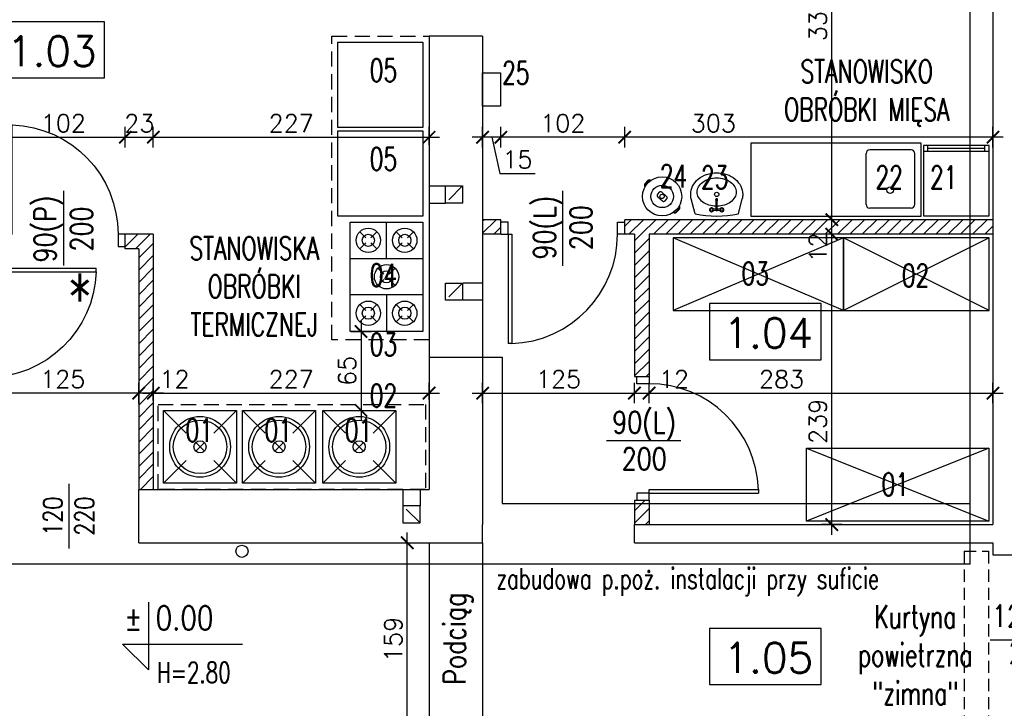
# Model space of a CAD drawing. Header units: millimetres. Extents: x 31969 to 285678, y -69766 to -1123.
# Tile 90 of 176: x 142740 to 143550, y -10337 to -9770. Entities that reach past the tile are written whole.
import ezdxf
from ezdxf.enums import TextEntityAlignment as Align
from ezdxf.lldxf.tags import DXFTag

# ---------------------------------------------------------------- set-up
doc = ezdxf.new("R2010")
doc.units = ezdxf.units.MM
doc.linetypes.add('HIDDEN', pattern=[0.375, 0.25, -0.125])
doc.linetypes.add('KRE_16_8', pattern=[24, 16, -8])
for name, color, linetype in [('a-biblioteka', 251, 'Continuous'), ('a-koty', 1, 'Continuous'), ('a-opis 1', 3, 'Continuous'), ('a-opis 3', 15, 'Continuous'), ('a-opis stolarki 1', 3, 'Continuous'), ('a-opis stolarki 2', 1, 'Continuous'), ('a-opis technologii 2', 12, 'Continuous'), ('a-przekrój 1', 3, 'Continuous'), ('a-przekrój 2', 251, 'Continuous'), ('a-przerywana', 250, 'HIDDEN'), ('a-stolarka drzwiowa', 3, 'Continuous'), ('a-stolarka okienna', 3, 'Continuous'), ('a-wentylacja', 3, 'Continuous'), ('a-wymiary', 11, 'Continuous'), ('a-wyposażenie', 84, 'Continuous'), ('a-ściany działowe projektowane', 5, 'Continuous'), ('a-ściany istniejące murowane', 6, 'Continuous')]:
    doc.layers.add(name, color=color, linetype=linetype)
doc.styles.add('MAREK', font='simplex.shx')
doc.styles.add('RS01507', font='romans.shx', dxfattribs={"width": 0.7, "height": 0.15})
doc.styles.add('WYMIAR', font='romans.shx', dxfattribs={"width": 0.8})
tags = doc.linetypes.add('DASHED', pattern=[0.75, 0.5, -0.25]).pattern_tags.tags
tags[6:7] = [DXFTag(74, 4), DXFTag(75, 0), DXFTag(340, '0'), DXFTag(46, 1.0), DXFTag(50, 0.0), DXFTag(44, 0.0), DXFTag(45, 0.0)]
tags[4:5] = [DXFTag(74, 4), DXFTag(75, 0), DXFTag(340, '0'), DXFTag(46, 1.0), DXFTag(50, 0.0), DXFTag(44, 0.0), DXFTag(45, 0.0)]
doc.dimstyles.new('MAREK', dxfattribs={"dimscale": 0.85, "dimtxt": 17, "dimasz": 12, "dimexe": 10, "dimexo": 0.625, "dimgap": 5, "dimtad": 1, "dimdec": 1, "dimdsep": 46, "dimtxsty": 'MAREK', "dimblk1": 'ARCHTICK', "dimblk2": 'ARCHTICK', "dimsah": 1, "dimcen": 2.5, "dimdle": 10, "dimadec": 0, "dimazin": 0, "dimtfac": 1, "dimtdec": 1, "dimtmove": 1, "dimatfit": 3, "dimldrblk": 'ARCHTICK', "dimfxl": 10, "dimfxlon": 1, "dimtolj": 1, "dimtzin": 0, "dimarcsym": 0})

# ---------------------------------------------------------------- blocks, each defined once
blk = doc.blocks.new('A$C42BE72CD')
at = {"layer": 'a-stolarka drzwiowa'}
for p, q in [((6, 99.95), (0, 99.95)), ((6, 89.95), (6, 99.95)), ((96, 89.95), (96, 99.95)), ((96, 99.95), (102, 99.95)), ((0, 89.95), (6, 89.95)), ((6, 89.95), (9, 89.95)), ((6, 89.95), (6, 0)), ((9, 89.95), (9, 0)), ((102, 89.95), (96, 89.95)), ((9, 0), (6, 0))]:
    blk.add_line(p, q, dxfattribs=at)
at = {"layer": 'a-stolarka drzwiowa', "linetype": 'DASHED', "lineweight": 25, "ltscale": 20}
blk.add_arc((6, 89.95), 90, 271.91021, 0, dxfattribs=at)
blk = doc.blocks.new('_ARCHTICK')
at = {"color": 0, "linetype": 'ByBlock', "const_width": 0.15}
blk.add_lwpolyline([(-0.5, -0.5), (0.5, 0.5)], dxfattribs=at)
blk = doc.blocks.new('*D11')
at = {"layer": 'a-biblioteka', "color": 0, "lineweight": -2, "ltscale": 100}
for p, q in [((143021.07, -10018.6), (143021.07, -10100.6)), ((143012.57, -10027.1), (143029.57, -10027.1)), ((143012.57, -10092.1), (143029.57, -10092.1))]:
    blk.add_line(p, q, dxfattribs=at)
at = {"layer": 'DEFPOINTS', "color": 0, "ltscale": 100}
for p in [(143012.03, -10027.1), (143012.03, -10092.1), (143021.07, -10092.1)]:
    blk.add_point(p, dxfattribs=at)
at = {"layer": 'a-biblioteka', "color": 0, "lineweight": -2, "ltscale": 100, "xscale": 10.2, "yscale": 10.2, "zscale": 10.2}
for p, rotation in [((143021.07, -10027.1), 90), ((143021.07, -10092.1), 270)]:
    blk.add_blockref('_ARCHTICK', p, dxfattribs=dict(at, rotation=rotation))
at = {"layer": 'a-biblioteka', "color": 0, "ltscale": 100, "insert": (143009.6, -10059.6), "char_height": 14.45, "attachment_point": 5, "rotation": 90, "style": 'MAREK', "bg_fill": 3, "box_fill_scale": 1.1, "bg_fill_color": 256, "bg_fill_true_color": 13158600, "bg_fill_transparency": 0}
blk.add_mtext('\\A1;65', dxfattribs=at)
blk = doc.blocks.new('*D83')
at = {"layer": 'a-wymiary', "color": 0, "lineweight": -2, "ltscale": 100}
for p, q in [((142838.07, -10086.36), (142838.07, -10069.36)), ((142850.07, -10083.84), (142850.07, -10069.36)), ((142858.57, -10077.86), (142829.57, -10077.86))]:
    blk.add_line(p, q, dxfattribs=at)
at = {"layer": 'DEFPOINTS', "color": 0, "ltscale": 100}
for p in [(142838.07, -10077.86), (142850.07, -10084.37), (142838.07, -10088.05)]:
    blk.add_point(p, dxfattribs=at)
at = {"layer": 'a-wymiary', "color": 0, "lineweight": -2, "ltscale": 100, "xscale": 10.2, "yscale": 10.2, "zscale": 10.2, "rotation": 180}
blk.add_blockref('_ARCHTICK', (142838.07, -10077.86), dxfattribs=at)
at = {"layer": 'a-wymiary', "color": 0, "lineweight": -2, "ltscale": 100, "xscale": 10.2, "yscale": 10.2, "zscale": 10.2}
blk.add_blockref('_ARCHTICK', (142850.07, -10077.86), dxfattribs=at)
at = {"layer": 'a-wymiary', "color": 0, "ltscale": 100, "insert": (142867.49, -10066.38), "char_height": 14.45, "attachment_point": 5, "style": 'MAREK'}
blk.add_mtext('\\A1;12', dxfattribs=at)
blk = doc.blocks.new('*D84')
at = {"layer": 'a-wymiary', "color": 0, "lineweight": -2, "ltscale": 100}
for p, q in [((142713.07, -10083.21), (142713.07, -10069.36)), ((142838.07, -10086.36), (142838.07, -10069.36)), ((142846.57, -10077.86), (142704.57, -10077.86))]:
    blk.add_line(p, q, dxfattribs=at)
at = {"layer": 'DEFPOINTS', "color": 0, "ltscale": 100}
for p in [(142713.07, -10077.86), (142713.07, -10083.74), (142838.07, -10088.05)]:
    blk.add_point(p, dxfattribs=at)
at = {"layer": 'a-wymiary', "color": 0, "lineweight": -2, "ltscale": 100, "xscale": 10.2, "yscale": 10.2, "zscale": 10.2, "rotation": 180}
blk.add_blockref('_ARCHTICK', (142713.07, -10077.86), dxfattribs=at)
at = {"layer": 'a-wymiary', "color": 0, "lineweight": -2, "ltscale": 100, "xscale": 10.2, "yscale": 10.2, "zscale": 10.2}
blk.add_blockref('_ARCHTICK', (142838.07, -10077.86), dxfattribs=at)
at = {"layer": 'a-wymiary', "color": 0, "ltscale": 100, "insert": (142775.57, -10066.38), "char_height": 14.45, "attachment_point": 5, "style": 'MAREK'}
blk.add_mtext('\\A1;125', dxfattribs=at)
blk = doc.blocks.new('*D89')
at = {"layer": 'a-wymiary', "color": 0, "lineweight": -2, "ltscale": 100}
for p, q in [((142725.07, -9875.72), (142725.07, -9858.72)), ((142827.07, -9875.72), (142827.07, -9858.72)), ((142716.57, -9867.22), (142835.57, -9867.22))]:
    blk.add_line(p, q, dxfattribs=at)
at = {"layer": 'DEFPOINTS', "color": 0, "ltscale": 100}
for p in [(142827.07, -9867.22), (142725.07, -9947.54), (142827.07, -9949.66)]:
    blk.add_point(p, dxfattribs=at)
at = {"layer": 'a-wymiary', "color": 0, "lineweight": -2, "ltscale": 100, "xscale": 10.2, "yscale": 10.2, "zscale": 10.2, "rotation": 180}
blk.add_blockref('_ARCHTICK', (142725.07, -9867.22), dxfattribs=at)
at = {"layer": 'a-wymiary', "color": 0, "lineweight": -2, "ltscale": 100, "xscale": 10.2, "yscale": 10.2, "zscale": 10.2}
blk.add_blockref('_ARCHTICK', (142827.07, -9867.22), dxfattribs=at)
at = {"layer": 'a-wymiary', "color": 0, "ltscale": 100, "insert": (142776.07, -9855.74), "char_height": 14.45, "attachment_point": 5, "style": 'MAREK'}
blk.add_mtext('\\A1;102', dxfattribs=at)
blk = doc.blocks.new('*D90')
at = {"layer": 'a-wymiary', "color": 0, "lineweight": -2, "ltscale": 100}
for p, q in [((142827.07, -9875.72), (142827.07, -9858.72)), ((142850.07, -9875.72), (142850.07, -9858.72)), ((142818.57, -9867.22), (142858.57, -9867.22))]:
    blk.add_line(p, q, dxfattribs=at)
at = {"layer": 'DEFPOINTS', "color": 0, "ltscale": 100}
for p in [(142850.07, -9867.22), (142827.07, -9949.66), (142850.07, -9949.66)]:
    blk.add_point(p, dxfattribs=at)
at = {"layer": 'a-wymiary', "color": 0, "lineweight": -2, "ltscale": 100, "xscale": 10.2, "yscale": 10.2, "zscale": 10.2, "rotation": 180}
blk.add_blockref('_ARCHTICK', (142827.07, -9867.22), dxfattribs=at)
at = {"layer": 'a-wymiary', "color": 0, "lineweight": -2, "ltscale": 100, "xscale": 10.2, "yscale": 10.2, "zscale": 10.2}
blk.add_blockref('_ARCHTICK', (142850.07, -9867.22), dxfattribs=at)
at = {"layer": 'a-wymiary', "color": 0, "ltscale": 100, "insert": (142838.57, -9855.74), "char_height": 14.45, "attachment_point": 5, "style": 'MAREK'}
blk.add_mtext('\\A1;23', dxfattribs=at)
blk = doc.blocks.new('*D91')
at = {"layer": 'a-wymiary', "color": 0, "lineweight": -2, "ltscale": 100}
for p, q in [((142850.07, -9875.72), (142850.07, -9858.72)), ((143077.07, -9873.45), (143077.07, -9858.72)), ((142841.57, -9867.22), (143085.57, -9867.22))]:
    blk.add_line(p, q, dxfattribs=at)
at = {"layer": 'DEFPOINTS', "color": 0, "ltscale": 100}
for p in [(143077.07, -9867.22), (143077.07, -9873.99), (142850.07, -9949.66)]:
    blk.add_point(p, dxfattribs=at)
at = {"layer": 'a-wymiary', "color": 0, "lineweight": -2, "ltscale": 100, "xscale": 10.2, "yscale": 10.2, "zscale": 10.2, "rotation": 180}
blk.add_blockref('_ARCHTICK', (142850.07, -9867.22), dxfattribs=at)
at = {"layer": 'a-wymiary', "color": 0, "lineweight": -2, "ltscale": 100, "xscale": 10.2, "yscale": 10.2, "zscale": 10.2}
blk.add_blockref('_ARCHTICK', (143077.07, -9867.22), dxfattribs=at)
at = {"layer": 'a-wymiary', "color": 0, "ltscale": 100, "insert": (142963.57, -9855.74), "char_height": 14.45, "attachment_point": 5, "style": 'MAREK'}
blk.add_mtext('\\A1;227', dxfattribs=at)
blk = doc.blocks.new('*D93')
at = {"layer": 'a-wymiary', "color": 0, "lineweight": -2, "ltscale": 100}
for p, q in [((143408.4, -10194.6), (143408.4, -9938.6)), ((143416.9, -9947.1), (143399.9, -9947.1)), ((143416.9, -10186.1), (143399.9, -10186.1))]:
    blk.add_line(p, q, dxfattribs=at)
at = {"layer": 'DEFPOINTS', "color": 0, "ltscale": 100}
for p in [(143408.4, -9947.1), (143418.81, -9947.1), (143418.81, -10186.1)]:
    blk.add_point(p, dxfattribs=at)
at = {"layer": 'a-wymiary', "color": 0, "lineweight": -2, "ltscale": 100, "xscale": 10.2, "yscale": 10.2, "zscale": 10.2}
for p, rotation in [((143408.4, -9947.1), 90), ((143408.4, -10186.1), 270)]:
    blk.add_blockref('_ARCHTICK', p, dxfattribs=dict(at, rotation=rotation))
at = {"layer": 'a-wymiary', "color": 0, "ltscale": 100, "insert": (143396.92, -10101.17), "char_height": 14.45, "attachment_point": 5, "rotation": 90, "style": 'MAREK'}
blk.add_mtext('\\A1;239', dxfattribs=at)
blk = doc.blocks.new('*D94')
at = {"layer": 'a-wymiary', "color": 0, "lineweight": -2, "ltscale": 100}
for p, q in [((143408.4, -9955.6), (143408.4, -9926.6)), ((143416.9, -9935.1), (143399.9, -9935.1)), ((143416.9, -9947.1), (143399.9, -9947.1))]:
    blk.add_line(p, q, dxfattribs=at)
at = {"layer": 'DEFPOINTS', "color": 0, "ltscale": 100}
for p in [(143408.4, -9935.1), (143417.88, -9935.1), (143418.81, -9947.1)]:
    blk.add_point(p, dxfattribs=at)
at = {"layer": 'a-wymiary', "color": 0, "lineweight": -2, "ltscale": 100, "xscale": 10.2, "yscale": 10.2, "zscale": 10.2}
for p, rotation in [((143408.4, -9935.1), 90), ((143408.4, -9947.1), 270)]:
    blk.add_blockref('_ARCHTICK', p, dxfattribs=dict(at, rotation=rotation))
at = {"layer": 'a-wymiary', "color": 0, "ltscale": 100, "insert": (143396.92, -9957.96), "char_height": 14.45, "attachment_point": 5, "rotation": 90, "style": 'MAREK'}
blk.add_mtext('\\A1;12', dxfattribs=at)
blk = doc.blocks.new('*D95')
at = {"layer": 'a-wymiary', "color": 0, "lineweight": -2, "ltscale": 100}
for p, q in [((143408.4, -9943.6), (143408.4, -9595.6)), ((143416.9, -9604.1), (143399.9, -9604.1)), ((143416.9, -9935.1), (143399.9, -9935.1))]:
    blk.add_line(p, q, dxfattribs=at)
at = {"layer": 'DEFPOINTS', "color": 0, "ltscale": 100}
for p in [(143408.4, -9604.1), (143417.88, -9604.1), (143417.88, -9935.1)]:
    blk.add_point(p, dxfattribs=at)
at = {"layer": 'a-wymiary', "color": 0, "lineweight": -2, "ltscale": 100, "xscale": 10.2, "yscale": 10.2, "zscale": 10.2}
for p, rotation in [((143408.4, -9604.1), 90), ((143408.4, -9935.1), 270)]:
    blk.add_blockref('_ARCHTICK', p, dxfattribs=dict(at, rotation=rotation))
at = {"layer": 'a-wymiary', "color": 0, "ltscale": 100, "insert": (143396.92, -9769.6), "char_height": 14.45, "attachment_point": 5, "rotation": 90, "style": 'MAREK'}
blk.add_mtext('\\A1;331', dxfattribs=at)
blk = doc.blocks.new('*D96')
at = {"layer": 'a-wymiary', "color": 0, "lineweight": -2, "ltscale": 100}
for p, q in [((143238.07, -9875.72), (143238.07, -9858.72)), ((143541.07, -9875.72), (143541.07, -9858.72)), ((143549.57, -9867.22), (143229.57, -9867.22))]:
    blk.add_line(p, q, dxfattribs=at)
at = {"layer": 'DEFPOINTS', "color": 0, "ltscale": 100}
for p in [(143238.07, -9867.22), (143541.07, -9918.25), (143238.07, -9935.4)]:
    blk.add_point(p, dxfattribs=at)
at = {"layer": 'a-wymiary', "color": 0, "lineweight": -2, "ltscale": 100, "xscale": 10.2, "yscale": 10.2, "zscale": 10.2, "rotation": 180}
blk.add_blockref('_ARCHTICK', (143238.07, -9867.22), dxfattribs=at)
at = {"layer": 'a-wymiary', "color": 0, "lineweight": -2, "ltscale": 100, "xscale": 10.2, "yscale": 10.2, "zscale": 10.2}
blk.add_blockref('_ARCHTICK', (143541.07, -9867.22), dxfattribs=at)
at = {"layer": 'a-wymiary', "color": 0, "ltscale": 100, "insert": (143310.97, -9855.74), "char_height": 14.45, "attachment_point": 5, "style": 'MAREK'}
blk.add_mtext('\\A1;303', dxfattribs=at)
blk = doc.blocks.new('*D97')
at = {"layer": 'a-wymiary', "color": 0, "lineweight": -2, "ltscale": 100}
for p, q in [((143136.07, -9875.72), (143136.07, -9858.72)), ((143238.07, -9875.72), (143238.07, -9858.72)), ((143246.57, -9867.22), (143127.57, -9867.22))]:
    blk.add_line(p, q, dxfattribs=at)
at = {"layer": 'DEFPOINTS', "color": 0, "ltscale": 100}
for p in [(143136.07, -9867.22), (143136.07, -9935.4), (143238.07, -9935.4)]:
    blk.add_point(p, dxfattribs=at)
at = {"layer": 'a-wymiary', "color": 0, "lineweight": -2, "ltscale": 100, "xscale": 10.2, "yscale": 10.2, "zscale": 10.2, "rotation": 180}
blk.add_blockref('_ARCHTICK', (143136.07, -9867.22), dxfattribs=at)
at = {"layer": 'a-wymiary', "color": 0, "lineweight": -2, "ltscale": 100, "xscale": 10.2, "yscale": 10.2, "zscale": 10.2}
blk.add_blockref('_ARCHTICK', (143238.07, -9867.22), dxfattribs=at)
at = {"layer": 'a-wymiary', "color": 0, "ltscale": 100, "insert": (143187.07, -9855.74), "char_height": 14.45, "attachment_point": 5, "style": 'MAREK'}
blk.add_mtext('\\A1;102', dxfattribs=at)
blk = doc.blocks.new('*D98')
at = {"layer": 'a-wymiary', "color": 0, "lineweight": -2, "ltscale": 100}
for p, q in [((143121.07, -9875.72), (143121.07, -9858.72)), ((143136.07, -9875.72), (143136.07, -9858.72)), ((143144.57, -9867.22), (143112.57, -9867.22)), ((143128.57, -9867.22), (143135.2, -9897.08)), ((143135.2, -9897.08), (143164.34, -9897.08))]:
    blk.add_line(p, q, dxfattribs=at)
at = {"layer": 'DEFPOINTS', "color": 0, "ltscale": 100}
for p in [(143121.07, -9867.22), (143121.07, -9918.25), (143136.07, -9935.4)]:
    blk.add_point(p, dxfattribs=at)
at = {"layer": 'a-wymiary', "color": 0, "lineweight": -2, "ltscale": 100, "xscale": 10.2, "yscale": 10.2, "zscale": 10.2, "rotation": 180}
blk.add_blockref('_ARCHTICK', (143121.07, -9867.22), dxfattribs=at)
at = {"layer": 'a-wymiary', "color": 0, "lineweight": -2, "ltscale": 100, "xscale": 10.2, "yscale": 10.2, "zscale": 10.2}
blk.add_blockref('_ARCHTICK', (143136.07, -9867.22), dxfattribs=at)
at = {"layer": 'a-wymiary', "color": 0, "ltscale": 100, "insert": (143149.77, -9885.6), "char_height": 14.45, "attachment_point": 5, "style": 'MAREK'}
blk.add_mtext('\\A1;15', dxfattribs=at)
blk = doc.blocks.new('*D109')
at = {"layer": 'a-wymiary', "color": 0, "lineweight": -2, "ltscale": 100}
for p, q in [((143059.03, -10368.6), (143059.03, -10192.6)), ((143050.53, -10201.1), (143067.53, -10201.1)), ((143050.53, -10360.1), (143067.53, -10360.1))]:
    blk.add_line(p, q, dxfattribs=at)
at = {"layer": 'DEFPOINTS', "color": 0, "ltscale": 100}
for p in [(143047.14, -10201.1), (143059.03, -10201.1), (143047.14, -10360.1)]:
    blk.add_point(p, dxfattribs=at)
at = {"layer": 'a-wymiary', "color": 0, "lineweight": -2, "ltscale": 100, "xscale": 10.2, "yscale": 10.2, "zscale": 10.2}
for p, rotation in [((143059.03, -10201.1), 90), ((143059.03, -10360.1), 270)]:
    blk.add_blockref('_ARCHTICK', p, dxfattribs=dict(at, rotation=rotation))
at = {"layer": 'a-wymiary', "color": 0, "ltscale": 100, "insert": (143047.55, -10280.6), "char_height": 14.45, "attachment_point": 5, "rotation": 90, "style": 'MAREK'}
blk.add_mtext('\\A1;159', dxfattribs=at)
blk = doc.blocks.new('*D130')
at = {"layer": 'a-wymiary', "color": 0, "lineweight": -2, "ltscale": 100}
for p, q in [((142850.07, -10083.31), (142850.07, -10069.36)), ((143077.07, -10083.31), (143077.07, -10069.36)), ((142841.57, -10077.86), (143085.57, -10077.86))]:
    blk.add_line(p, q, dxfattribs=at)
at = {"layer": 'DEFPOINTS', "color": 0, "ltscale": 100}
for p in [(143077.07, -10077.86), (142850.07, -10083.84), (143077.07, -10083.84)]:
    blk.add_point(p, dxfattribs=at)
at = {"layer": 'a-wymiary', "color": 0, "lineweight": -2, "ltscale": 100, "xscale": 10.2, "yscale": 10.2, "zscale": 10.2, "rotation": 180}
blk.add_blockref('_ARCHTICK', (142850.07, -10077.86), dxfattribs=at)
at = {"layer": 'a-wymiary', "color": 0, "lineweight": -2, "ltscale": 100, "xscale": 10.2, "yscale": 10.2, "zscale": 10.2}
blk.add_blockref('_ARCHTICK', (143077.07, -10077.86), dxfattribs=at)
at = {"layer": 'a-wymiary', "color": 0, "ltscale": 100, "insert": (142963.57, -10066.38), "char_height": 14.45, "attachment_point": 5, "style": 'MAREK'}
blk.add_mtext('\\A1;227', dxfattribs=at)
blk = doc.blocks.new('*D131')
at = {"layer": 'a-wymiary', "color": 0, "lineweight": -2, "ltscale": 100}
for p, q in [((143121.07, -10086.02), (143121.07, -10069.36)), ((143246.07, -10086.02), (143246.07, -10069.36)), ((143112.57, -10077.86), (143254.57, -10077.86))]:
    blk.add_line(p, q, dxfattribs=at)
at = {"layer": 'DEFPOINTS', "color": 0, "ltscale": 100}
for p in [(143246.07, -10077.86), (143121.07, -10086.55), (143246.07, -10086.55)]:
    blk.add_point(p, dxfattribs=at)
at = {"layer": 'a-wymiary', "color": 0, "lineweight": -2, "ltscale": 100, "xscale": 10.2, "yscale": 10.2, "zscale": 10.2, "rotation": 180}
blk.add_blockref('_ARCHTICK', (143121.07, -10077.86), dxfattribs=at)
at = {"layer": 'a-wymiary', "color": 0, "lineweight": -2, "ltscale": 100, "xscale": 10.2, "yscale": 10.2, "zscale": 10.2}
blk.add_blockref('_ARCHTICK', (143246.07, -10077.86), dxfattribs=at)
at = {"layer": 'a-wymiary', "color": 0, "ltscale": 100, "insert": (143183.57, -10066.38), "char_height": 14.45, "attachment_point": 5, "style": 'MAREK'}
blk.add_mtext('\\A1;125', dxfattribs=at)
blk = doc.blocks.new('*D132')
at = {"layer": 'a-wymiary', "color": 0, "lineweight": -2, "ltscale": 100}
for p, q in [((143246.07, -10086.02), (143246.07, -10069.36)), ((143258.07, -10086.02), (143258.07, -10069.36)), ((143237.57, -10077.86), (143266.57, -10077.86))]:
    blk.add_line(p, q, dxfattribs=at)
at = {"layer": 'DEFPOINTS', "color": 0, "ltscale": 100}
for p in [(143258.07, -10077.86), (143246.07, -10086.55), (143258.07, -10086.55)]:
    blk.add_point(p, dxfattribs=at)
at = {"layer": 'a-wymiary', "color": 0, "lineweight": -2, "ltscale": 100, "xscale": 10.2, "yscale": 10.2, "zscale": 10.2, "rotation": 180}
blk.add_blockref('_ARCHTICK', (143246.07, -10077.86), dxfattribs=at)
at = {"layer": 'a-wymiary', "color": 0, "lineweight": -2, "ltscale": 100, "xscale": 10.2, "yscale": 10.2, "zscale": 10.2}
blk.add_blockref('_ARCHTICK', (143258.07, -10077.86), dxfattribs=at)
at = {"layer": 'a-wymiary', "color": 0, "ltscale": 100, "insert": (143278.57, -10066.38), "char_height": 14.45, "attachment_point": 5, "style": 'MAREK'}
blk.add_mtext('\\A1;12', dxfattribs=at)
blk = doc.blocks.new('*D133')
at = {"layer": 'a-wymiary', "color": 0, "lineweight": -2, "ltscale": 100}
for p, q in [((143258.07, -10086.02), (143258.07, -10069.36)), ((143541.07, -10086.02), (143541.07, -10069.36)), ((143249.57, -10077.86), (143549.57, -10077.86))]:
    blk.add_line(p, q, dxfattribs=at)
at = {"layer": 'DEFPOINTS', "color": 0, "ltscale": 100}
for p in [(143541.07, -10077.86), (143258.07, -10086.55), (143541.07, -10086.55)]:
    blk.add_point(p, dxfattribs=at)
at = {"layer": 'a-wymiary', "color": 0, "lineweight": -2, "ltscale": 100, "xscale": 10.2, "yscale": 10.2, "zscale": 10.2, "rotation": 180}
blk.add_blockref('_ARCHTICK', (143258.07, -10077.86), dxfattribs=at)
at = {"layer": 'a-wymiary', "color": 0, "lineweight": -2, "ltscale": 100, "xscale": 10.2, "yscale": 10.2, "zscale": 10.2}
blk.add_blockref('_ARCHTICK', (143541.07, -10077.86), dxfattribs=at)
at = {"layer": 'a-wymiary', "color": 0, "ltscale": 100, "insert": (143367.09, -10066.38), "char_height": 14.45, "attachment_point": 5, "style": 'MAREK'}
blk.add_mtext('\\A1;283', dxfattribs=at)

msp = doc.modelspace()

# ---------------------------------------------------------------- hatches: boundary and pattern name
at = {"layer": 'a-przekrój 2', "ltscale": 0.1}
h = msp.add_hatch(dxfattribs=at)
h.set_pattern_fill('LINE', color=256, scale=2.25, angle=45)
h.paths.add_polyline_path([(143541.07, -9935.1), (143522.33, -9935.1), (143522.33, -9947.1), (143541.07, -9947.1)])
h.paths.add_polyline_path([(143522.33, -9935.1), (143441.07, -9935.1), (143441.07, -9947.1), (143522.33, -9947.1)])
h.paths.add_polyline_path([(143433.07, -9941.1), (143349.07, -9941.1), (143349.07, -9947.1), (143433.07, -9947.1)])
h.paths.add_polyline_path([(143433.07, -9935.1), (143349.07, -9935.1), (143349.07, -9941.1), (143433.07, -9941.1)])
h.paths.add_polyline_path([(143441.07, -9935.1), (143433.07, -9935.1), (143433.07, -9947.1), (143441.07, -9947.1)])
h.paths.add_polyline_path([(143349.07, -9935.1), (143341.07, -9935.1), (143341.07, -9947.1), (143349.07, -9947.1)])
h.paths.add_polyline_path([(143341.07, -9935.1), (143238.07, -9935.1), (143238.07, -9947.1), (143341.07, -9947.1)])
h.paths.add_polyline_path([(143136.07, -9935.1), (143121.07, -9935.1), (143121.07, -9947.1), (143136.07, -9947.1)])
h = msp.add_hatch(dxfattribs=at)
h.set_pattern_fill('LINE', color=256, scale=2.25, angle=45)
h.paths.add_polyline_path([(142838.07, -10157.1), (142850.07, -10157.1), (142850.07, -9947.1), (142827.07, -9947.1), (142827.07, -9959.1), (142838.07, -9959.1)])
h.paths.add_polyline_path([(142701.07, -9947.1), (142701.07, -9969.1), (142713.07, -9969.1), (142713.07, -9959.1), (142725.07, -9959.1), (142725.07, -9947.1)])
h.paths.add_polyline_path([(142596.07, -9959.1), (142596.07, -9947.1), (142457.07, -9947.1), (142457.07, -9959.1)])
edge = h.paths.add_edge_path()
edge.add_line((142713.07, -10071.1), (142701.07, -10071.1))
edge.add_line((142701.07, -10071.1), (142701.07, -10139.37))
edge.add_ellipse((142702.26, -10143.25), major_axis=(-9.4, 0), ratio=0.416668, start_angle=82.76513, end_angle=277.23487, ccw=False)
edge.add_line((142701.07, -10147.14), (142701.07, -10157.1))
edge.add_line((142701.07, -10157.1), (142713.07, -10157.1))
edge.add_line((142713.07, -10157.1), (142713.07, -10071.1))
edge = h.paths.add_edge_path(flags=17)
edge.add_ellipse((142702.26, -10143.25), major_axis=(-9.4, 0), ratio=0.416668, start_angle=82.76513, end_angle=277.23487)
edge.add_line((142701.07, -10139.37), (142701.07, -10147.14))
h = msp.add_hatch(dxfattribs=at)
h.set_pattern_fill('LINE', color=256, scale=2.25, angle=45)
h.paths.add_polyline_path([(143258.07, -9947.1), (143246.07, -9947.1), (143246.07, -10064.1), (143258.07, -10064.1)])
h.paths.add_polyline_path([(143258.07, -10168.61), (143246.07, -10168.61), (143246.07, -10186.1), (143258.07, -10186.1)])
h.paths.add_polyline_path([(143258.07, -10166.1), (143246.07, -10166.1), (143246.07, -10168.61), (143258.07, -10168.61)])

# ---------------------------------------------------------------- linework, layer by layer
at = {"layer": 'a-biblioteka', "linetype": 'DASHED', "lineweight": 25, "ltscale": 20}
for p, q in [((143077.07, -10201.1), (143077.07, -10360.1)), ((143121.07, -10201.1), (143121.07, -10360.1))]:
    msp.add_line(p, q, dxfattribs=at)
at = {"layer": 'a-koty'}
msp.add_lwpolyline([(142846.04, -10249.9), (142846.04, -10305.78), (142824.81, -10284.55), (142923.47, -10284.55)], dxfattribs=at)
at = {"layer": 'a-opis 3'}
for points in [[(142810.05, -9772.18), (142718.14, -9772.18), (142718.14, -9818.42), (142810.05, -9818.42)], [(143399.61, -10004.19), (143307.69, -10004.19), (143307.69, -10050.42), (143399.61, -10050.42)], [(143399.61, -10271.54), (143307.69, -10271.54), (143307.69, -10317.78), (143399.61, -10317.78)]]:
    msp.add_lwpolyline(points, close=True, dxfattribs=at)
at = {"layer": 'a-opis stolarki 1'}
for p, q in [((142776.07, -9911.28), (142776.07, -9972.93)), ((143187.07, -9973.14), (143187.07, -9911.48)), ((143284.21, -10117.1), (143222.92, -10117.1)), ((142780.57, -10152.54), (142780.57, -10205.65)), ((142780.57, -10152.54), (142780.57, -10205.65)), ((143606.5, -10281.1), (143538.75, -10281.1))]:
    msp.add_line(p, q, dxfattribs=at)
at = {"layer": 'a-przekrój 1', "ltscale": 100}
msp.add_circle((142923.03, -10208.06), 5, dxfattribs=at)
at = {"layer": 'a-przerywana', "color": 3, "ltscale": 40}
for p, q in [((143517.29, -10208.1), (143517.29, -10354.1)), ((143517.29, -10208.1), (143537.29, -10208.1)), ((143537.29, -10208.1), (143537.29, -10354.1))]:
    msp.add_line(p, q, dxfattribs=at)
at = {"layer": 'a-stolarka okienna', "linetype": 'DASHED', "lineweight": 25, "ltscale": 40}
for p, q in [((143522.33, -10218.55), (143522.33, -9666.47)), ((143077.07, -10048.38), (143137.19, -10048.38)), ((143137.19, -10048.38), (143137.19, -10168.61)), ((143137.19, -10168.61), (143522.33, -10168.61)), ((143522.33, -10218.55), (140656.09, -10218.55))]:
    msp.add_line(p, q, dxfattribs=at)
at = {"layer": 'a-wentylacja', "linetype": 'KRE_16_8'}
for p, q in [((143077.07, -9907.38), (143090.58, -9907.38)), ((143104.58, -9907.38), (143090.58, -9921.38)), ((143077.07, -9921.38), (143090.58, -9921.38)), ((143104.58, -9987.38), (143090.58, -10001.38)), ((143121.07, -9987.38), (143104.58, -9987.38)), ((143121.07, -10001.38), (143104.58, -10001.38)), ((143055.57, -10157.1), (143055.57, -10170.6)), ((143069.57, -10157.1), (143069.57, -10170.6)), ((143069.57, -10184.6), (143055.57, -10170.6))]:
    msp.add_line(p, q, dxfattribs=at)
for points in [[(143104.58, -9921.38), (143090.58, -9921.38), (143090.58, -9907.38), (143104.58, -9907.38)], [(143104.58, -10001.38), (143090.58, -10001.38), (143090.58, -9987.38), (143104.58, -9987.38)], [(143069.57, -10184.6), (143069.57, -10170.6), (143055.57, -10170.6), (143055.57, -10184.6)]]:
    msp.add_lwpolyline(points, close=True, dxfattribs=at)
at = {"layer": 'a-wyposażenie'}
for p, q in [((143483.96, -9874), (143483.96, -9932.07)), ((143537.96, -9874), (143483.96, -9874)), ((143487.59, -9879), (143487.59, -9874)), ((143534.33, -9876.5), (143487.59, -9876.5)), ((143534.33, -9879), (143534.33, -9874)), ((143537.96, -9932.07), (143537.96, -9874)), ((143436.65, -9922.66), (143436.65, -9880.57)), ((143473.65, -9877.57), (143439.65, -9877.57)), ((143476.65, -9922.66), (143476.65, -9880.57)), ((143537.96, -9879), (143483.96, -9879)), ((143256.94, -9902.95), (143254.64, -9905.51)), ((143257.4, -9903.36), (143255.09, -9905.92)), ((143266.51, -9912.54), (143265.09, -9914.11)), ((143265.2, -9916.2), (143269.1, -9919.71)), ((143272.5, -9915.94), (143268.6, -9912.43)), ((143271.19, -9919.6), (143272.61, -9918.03)), ((143295.89, -9930.34), (143292.77, -9917.93)), ((143313.02, -9919), (143313.02, -9918.51)), ((143313.25, -9926.98), (143313.25, -9919)), ((143314.2, -9926.98), (143314.2, -9919)), ((143314.43, -9919), (143314.43, -9918.51)), ((143331.56, -9930.34), (143334.68, -9917.93)), ((143473.65, -9925.66), (143439.65, -9925.66)), ((143282.56, -9926), (143280.25, -9928.56)), ((143283.01, -9926.41), (143280.7, -9928.97)), ((143313.25, -9926.29), (143310.52, -9926.49)), ((143313.25, -9927.68), (143310.52, -9927.47)), ((143316.93, -9926.49), (143314.2, -9926.29)), ((143316.93, -9927.47), (143314.2, -9927.68)), ((143483.96, -9932.07), (143537.96, -9932.07)), ((143042.03, -9967.1), (143042.03, -9937.1)), ((143019.96, -9945.03), (143024.91, -9949.98)), ((143029.15, -9949.98), (143034.1, -9945.03)), ((143049.96, -9945.03), (143054.91, -9949.98)), ((143059.15, -9949.98), (143064.1, -9945.03)), ((143418.02, -9949.94), (143278.02, -9949.94)), ((143278.02, -9949.94), (143278.02, -10009.94)), ((143418.02, -9949.94), (143278.02, -10009.94)), ((143418.02, -10009.94), (143278.02, -9949.94)), ((143418.02, -10009.94), (143418.02, -9949.94)), ((143538.02, -9949.94), (143418.02, -9949.94)), ((143418.02, -9949.94), (143418.02, -10009.94)), ((143538.02, -9949.94), (143418.02, -10009.94)), ((143538.02, -10009.94), (143418.02, -9949.94)), ((143538.02, -10009.94), (143538.02, -9949.94)), ((143019.96, -9959.17), (143024.91, -9954.22)), ((143029.15, -9954.22), (143034.1, -9959.17)), ((143049.96, -9959.17), (143054.91, -9954.22)), ((143059.15, -9954.22), (143064.1, -9959.17)), ((143012.03, -9967.1), (143072.03, -9967.1)), ((143034.96, -9975.03), (143039.91, -9979.98)), ((143044.15, -9979.98), (143049.1, -9975.03)), ((143034.96, -9989.17), (143039.91, -9984.22)), ((143044.15, -9984.22), (143049.1, -9989.17)), ((143072.03, -9997.1), (143012.03, -9997.1)), ((143042.03, -9997.1), (143042.03, -10027.1)), ((143019.96, -10005.03), (143024.91, -10009.98)), ((143029.15, -10009.98), (143034.1, -10005.03)), ((143049.96, -10005.03), (143054.91, -10009.98)), ((143059.15, -10009.98), (143064.1, -10005.03)), ((143019.96, -10019.17), (143024.91, -10014.22)), ((143029.15, -10014.22), (143034.1, -10019.17)), ((143049.96, -10019.17), (143054.91, -10014.22)), ((143059.15, -10014.22), (143064.1, -10019.17)), ((143278.02, -10009.94), (143418.02, -10009.94)), ((143418.02, -10009.94), (143538.02, -10009.94)), ((142877.26, -10110.78), (142858.57, -10092.1)), ((142899.89, -10110.78), (142918.57, -10092.1)), ((142942.26, -10110.78), (142923.57, -10092.1)), ((142964.89, -10110.78), (142983.57, -10092.1)), ((143008.26, -10110.78), (142989.57, -10092.1)), ((143030.89, -10110.78), (143049.57, -10092.1)), ((142885.04, -10125.63), (142892.11, -10118.56)), ((142892.11, -10125.63), (142885.04, -10118.56)), ((142950.04, -10125.63), (142957.11, -10118.56)), ((142957.11, -10125.63), (142950.04, -10118.56)), ((143016.04, -10125.63), (143023.11, -10118.56)), ((143023.11, -10125.63), (143016.04, -10118.56)), ((143387.73, -10123.18), (143537.73, -10183.18)), ((143537.73, -10123.18), (143387.73, -10183.18)), ((142858.57, -10152.1), (142877.26, -10133.41)), ((142918.57, -10152.1), (142899.89, -10133.41)), ((142923.57, -10152.1), (142942.26, -10133.41)), ((142983.57, -10152.1), (142964.89, -10133.41)), ((142989.57, -10152.1), (143008.26, -10133.41)), ((143049.57, -10152.1), (143030.89, -10133.41))]:
    msp.add_line(p, q, dxfattribs=at)
at = {"layer": 'a-wyposażenie', "linetype": 'HIDDEN', "ltscale": 50}
for points in [[(142997.07, -10034.1), (142997.07, -9784.1), (143077.07, -9784.1), (143077.07, -10034.1)], [(142854.07, -10087.1), (143074.07, -10087.1), (143074.07, -10157.1), (142854.07, -10157.1)]]:
    msp.add_lwpolyline(points, close=True, dxfattribs=at)
at = {"layer": 'a-wyposażenie'}
for points in [[(143002.03, -9859.1), (143002.03, -9789.1), (143072.03, -9789.1), (143072.03, -9859.1)], [(143135.77, -9814.13), (143135.77, -9841.65), (143121.07, -9841.65), (143121.07, -9814.13)], [(143002.03, -9932.1), (143002.03, -9862.1), (143072.03, -9862.1), (143072.03, -9932.1)], [(143481.9, -9932.1), (143481.9, -9872.1), (143341.9, -9872.1), (143341.9, -9932.1)], [(143012.03, -9937.1), (143072.03, -9937.1), (143072.03, -10027.1), (143012.03, -10027.1)], [(142858.57, -10152.1), (142858.57, -10092.1), (142918.57, -10092.1), (142918.57, -10152.1)], [(142923.57, -10152.1), (142923.57, -10092.1), (142983.57, -10092.1), (142983.57, -10152.1)], [(142989.57, -10152.1), (142989.57, -10092.1), (143049.57, -10092.1), (143049.57, -10152.1)], [(143537.73, -10123.18), (143537.73, -10183.18), (143387.73, -10183.18), (143387.73, -10123.18)]]:
    msp.add_lwpolyline(points, close=True, dxfattribs=at)
for points in [[(143292.32, -9914.28, -0.115836), (143293.89, -9907.63, -0.104065), (143298.59, -9901.67, -0.09084), (143305.37, -9897.85, -0.083285), (143313.73, -9896.45, -0.083285), (143322.09, -9897.85, -0.09084), (143328.86, -9901.67, -0.104065), (143333.57, -9907.63, -0.115836), (143335.13, -9914.28, -0.061594), (143334.68, -9917.93, -0.104065)], [(143313.25, -9924.07, -0.067885), (143307.38, -9923.14, -0.084294), (143302.38, -9920.65, -0.106458), (143298.8, -9916.65, -0.130058), (143297.67, -9912.39, -0.130058), (143298.8, -9908.12, -0.106458), (143302.38, -9904.12, -0.084294), (143307.38, -9901.64, -0.073345), (143313.73, -9900.7, -0.073345), (143320.07, -9901.64, -0.084294), (143325.08, -9904.12, -0.106458), (143328.65, -9908.12, -0.130058), (143329.78, -9912.39, -0.130058), (143328.65, -9916.65, -0.106458), (143325.08, -9920.65, -0.084294), (143320.07, -9923.14, -0.067885), (143314.2, -9924.07, -0.067885)], [(143292.77, -9917.93, -0.061594), (143292.32, -9914.28, -0.115836)], [(143314.43, -9918.51, 0.104546), (143314.38, -9918.26, 0.100796), (143314.22, -9918.04, 0.095911), (143314, -9917.9, 0.09272), (143313.73, -9917.85, 0.09272), (143313.46, -9917.9, 0.095911), (143313.23, -9918.04, 0.100796), (143313.08, -9918.26, 0.104546), (143313.02, -9918.51, 0.104546)], [(143314.2, -9919.49, 0.009141), (143314.22, -9919.47, 0.100796), (143314.38, -9919.25, 0.104546), (143314.43, -9919, 0.104546), (143314.38, -9918.75, 0.100796), (143314.22, -9918.54, 0.095911), (143314, -9918.4, 0.09272), (143313.73, -9918.35, 0.09272), (143313.46, -9918.4, 0.095911), (143313.23, -9918.54, 0.100796), (143313.08, -9918.75, 0.104546), (143313.02, -9919, 0.104546), (143313.08, -9919.25, 0.100796), (143313.23, -9919.47, 0.009141), (143313.25, -9919.49, 0.09272)], [(143314.2, -9919, 0.104546), (143314.17, -9918.85, 0.100796), (143314.07, -9918.7, 0.095911), (143313.92, -9918.61, 0.09272), (143313.73, -9918.57, 0.09272), (143313.54, -9918.61, 0.095911), (143313.38, -9918.7, 0.100796), (143313.28, -9918.85, 0.104546), (143313.25, -9919, 0.104546)]]:
    msp.add_lwpolyline(points, format="xyb", dxfattribs=at)
for centre, radius in [((143268.82, -9915.96), 16.08), ((143268.82, -9915.96), 9.22), ((143456.51, -9910.9), 2.7), ((143268.82, -9915.96), 1.76), ((143313.73, -9914.32), 1.78), ((143309.51, -9926.98), 1.12), ((143317.94, -9926.98), 1.12), ((143027.03, -9952.1), 10), ((143027.03, -9952.1), 5), ((143057.03, -9952.1), 10), ((143057.03, -9952.1), 5), ((143042.03, -9982.1), 10), ((143042.03, -9982.1), 5), ((143027.03, -10012.1), 10), ((143057.03, -10012.1), 10), ((143027.03, -10012.1), 5), ((143057.03, -10012.1), 5), ((142888.57, -10122.1), 25), ((142888.57, -10122.1), 22), ((142953.57, -10122.1), 25), ((142953.57, -10122.1), 22), ((143019.57, -10122.1), 25), ((143019.57, -10122.1), 22), ((142888.57, -10122.1), 5), ((142953.57, -10122.1), 5), ((143019.57, -10122.1), 5)]:
    msp.add_circle(centre, radius, dxfattribs=at)
for centre, radius, start, end in [((143439.65, -9880.57), 3, 90, 180), ((143473.65, -9880.57), 3, 0, 90), ((143256.08, -9906.74), 1.9, 139.61361, 226.65559), ((143256.19, -9906.91), 1.48, 138.0125, 215.54444), ((143258.32, -9904.26), 1.9, 49.3694, 136.41139), ((143258.5, -9904.35), 1.48, 60.48055, 138.0125), ((143266.19, -9915.1), 1.48, 138.0125, 228.0125), ((143267.61, -9913.53), 1.48, 48.0125, 138.0125), ((143271.51, -9917.04), 1.48, 318.0125, 48.0125), ((143270.09, -9918.61), 1.48, 228.0125, 318.0125), ((143281.46, -9925.01), 1.48, 318.0125, 35.54444), ((143281.56, -9925.18), 1.9, 319.61361, 46.65559), ((143309.51, -9926.98), 1.69, 18.47955, 341.52045), ((143317.94, -9926.98), 1.69, 198.47955, 161.52045), ((143439.65, -9922.66), 3, 180, 270), ((143473.65, -9922.66), 3, 270, 0), ((143279.32, -9927.66), 1.9, 229.3694, 316.41139), ((143279.15, -9927.57), 1.48, 240.48055, 318.0125), ((143313.73, -9842.04), 90.08, 258.57881, 281.42119), ((143313.73, -9926.98), 0.843, 124.51811, 55.48189), ((143313.73, -9926.98), 0.478, 180, 0)]:
    msp.add_arc(centre, radius, start, end, dxfattribs=at)
at = {"layer": 'a-ściany działowe projektowane', "ltscale": 20}
for p, q in [((143136.07, -9935.1), (143121.07, -9935.1)), ((143136.07, -9947.1), (143136.07, -9935.1)), ((143541.07, -9935.1), (143238.07, -9935.1)), ((143238.07, -9947.1), (143238.07, -9935.1)), ((142850.07, -9947.1), (142827.07, -9947.1)), ((142827.07, -9959.1), (142827.07, -9947.1)), ((142850.07, -9947.1), (142850.07, -10157.1)), ((143136.07, -9947.1), (143121.07, -9947.1)), ((143246.07, -9947.1), (143238.07, -9947.1)), ((143246.07, -9947.1), (143246.07, -10064.1)), ((143541.07, -9947.1), (143258.07, -9947.1)), ((143258.07, -9947.1), (143258.07, -10064.1)), ((142838.07, -9959.1), (142827.07, -9959.1)), ((142838.07, -9959.1), (142838.07, -10157.1)), ((143246.07, -10064.1), (143258.07, -10064.1)), ((143246.07, -10166.1), (143258.07, -10166.1)), ((143246.07, -10166.1), (143246.07, -10186.1)), ((143258.07, -10166.1), (143258.07, -10186.1))]:
    msp.add_line(p, q, dxfattribs=at)
at = {"layer": 'a-ściany istniejące murowane'}
for p, q in [((143541.07, -9604.1), (143541.07, -10186.1)), ((143121.07, -9784.1), (143077.07, -9784.1)), ((143077.07, -9784.1), (143077.07, -10157.1)), ((143121.07, -9784.1), (143121.07, -10186.1)), ((142838.07, -10157.1), (143077.07, -10157.1)), ((142838.07, -10201.1), (142838.07, -10157.1)), ((143121.07, -10186.1), (143121.07, -10186.1)), ((143121.07, -10201.1), (143121.07, -10186.1)), ((143246.07, -10186.1), (143541.07, -10186.1)), ((143246.07, -10201.1), (143246.07, -10186.1)), ((142838.07, -10201.1), (143121.07, -10201.1)), ((143246.07, -10201.1), (143541.07, -10201.1)), ((143541.07, -10201.1), (143541.07, -10211.1)), ((143541.07, -10211.1), (143611.07, -10211.1))]:
    msp.add_line(p, q, dxfattribs=at)

# ---------------------------------------------------------------- block references
at = {"layer": 'a-stolarka drzwiowa', "ltscale": 100, "xscale": -1}
for p, rotation in [((142725.07, -9857.15), 180), ((142803.02, -9969.1), 90.00000000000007)]:
    msp.add_blockref('A$C42BE72CD', p, dxfattribs=dict(at, rotation=rotation))
at = {"layer": 'a-stolarka drzwiowa', "ltscale": 100}
msp.add_blockref('A$C42BE72CD', (143136.07, -10037.05), dxfattribs=at)
at = {"layer": 'a-stolarka drzwiowa', "ltscale": 100, "rotation": 90}
msp.add_blockref('A$C42BE72CD', (143348.02, -10166.1), dxfattribs=at)

# ---------------------------------------------------------------- texts
at = {"layer": 'a-biblioteka', "insert": (143112.97, -10262.1), "char_height": 18, "width": 35.8438, "attachment_point": 9, "rotation": 90, "style": 'WYMIAR'}
msp.add_mtext('\\pxqc;Podciąg', dxfattribs=at)
at = {"layer": 'a-koty', "insert": (142826.25, -10253.05), "char_height": 19.8, "width": 462.9754, "attachment_point": 1, "style": 'WYMIAR'}
msp.add_mtext('%%P 0.00', dxfattribs=at)
at = {"layer": 'a-opis 1', "ltscale": 40, "style": 'RS01507', "width": 0.7}
msp.add_text('zabudowa p.poż. instalacji przy suficie ', height=17.1027, dxfattribs=at).set_placement((143132.33, -10230.51), align=Align.MIDDLE_LEFT)
msp.add_text(' H=2.80', height=17.103, dxfattribs=at).set_placement((142845, -10316.38))
at = {"layer": 'a-opis 1', "ltscale": 40, "insert": (143557.64, -10334.36), "char_height": 18.9125, "width": 160.8719, "attachment_point": 9, "style": 'RS01507'}
msp.add_mtext('\\pxqc;Kurtyna powietrzna\\P"zimna"', dxfattribs=at)
at = {"layer": 'a-opis 3', "style": 'MAREK'}
for s, p in [('1.03', (142729.61, -9808.71)), ('1.04', (143319.17, -10040.72)), ('1.05', (143319.17, -10308.07))]:
    msp.add_text(s, height=24.659, dxfattribs=at).set_placement(p)
at = {"layer": 'a-opis stolarki 1', "rotation": 90, "style": 'WYMIAR'}
for s, insert, char_height, width, attachment_point in [('\\pxqc;\\P90(P)\\P200', (142800.05, -9924.86), 18, 35.8438, 9), ('\\pxqc;\\P90(L)\\P200', (143211.05, -9959.55), 18, 35.8438, 7), ('\\pxqc;\\P120\\P220', (142801.22, -10163.65), 15.6, 31.0646, 9)]:
    msp.add_mtext(s, dxfattribs=dict(at, insert=insert, char_height=char_height, width=width, attachment_point=attachment_point))
at = {"layer": 'a-opis stolarki 1', "char_height": 18, "width": 35.8438, "style": 'WYMIAR'}
for s, insert, attachment_point in [('\\pxqc;\\P90(L)\\P200', (143236.14, -10140.97), 7), ('\\pxqc;\\P120(L)\\P200', (143554.69, -10222.21), 1)]:
    msp.add_mtext(s, dxfattribs=dict(at, insert=insert, attachment_point=attachment_point))
at = {"layer": 'a-opis stolarki 2', "insert": (142727.55, -10019.53), "char_height": 40.095, "width": 124.3193, "attachment_point": 7, "style": 'WYMIAR'}
msp.add_mtext('\\A1;\\pxqc;*', dxfattribs=at)
at = {"layer": 'a-opis technologii 2', "ltscale": 40, "style": 'RS01507', "width": 0.7}
for s, p in [('05', (143028.15, -9821.55)), ('25', (143137.15, -9823.63)), ('05', (143028.15, -9894.55)), ('24', (143266.9, -9908.73)), ('23', (143300.78, -9909.68)), ('22', (143444.39, -9909.68)), ('21', (143489.29, -9909.68)), ('04', (143028.15, -9990.14)), ('03', (143334.2, -9988.83)), ('02', (143466.1, -9990.5)), ('02', (143028.15, -10089.33)), ('01', (142876.66, -10117.9)), ('01', (142941.66, -10117.9)), ('01', (143007.66, -10117.9)), ('01', (143449.39, -10162.38))]:
    msp.add_text(s, height=18.813, dxfattribs=at).set_placement(p)
at = {"layer": 'a-opis technologii 2', "color": 144, "ltscale": 40, "char_height": 18.813, "attachment_point": 1, "style": 'RS01507'}
for s, insert, width in [('\\pxqc;STANOWISKO OBRÓBKI MIĘSA', (143349.75, -9803.61), 174.9199), ('\\pxqc;STANOWISKA OBRÓBKI TERMICZNEJ', (142871.02, -9949.26), 124.3193)]:
    msp.add_mtext(s, dxfattribs=dict(at, insert=insert, width=width))
at = {"layer": 'a-wyposażenie', "flags": 9}
for tag, p, s in [('FIXT_CODE', (143295.91, -9930.16), '10'), ('FU_WASTE', (143295.92, -9930.25), '1.0'), ('FU_TOTAL', (143295.92, -9930.2), '2.0'), ('FU_COLD', (143295.92, -9930.34), '1.5'), ('FU_HOT', (143295.92, -9930.29), '1.5')]:
    msp.add_attdef(tag, p, s, height=0.0178, rotation=180, dxfattribs=at)

# ---------------------------------------------------------------- dimensions: what is measured, and where the dimension line sits
at = {"layer": 'a-wymiary', "ltscale": 100}
for base, p1, p2, picture, middle in [((143408.4, -9604.1), (143417.88, -9935.1), (143417.88, -9604.1), '*D95', (143396.92, -9769.6)), ((143059.03, -10201.1), (143047.14, -10360.1), (143047.14, -10201.1), '*D109', (143047.55, -10280.6))]:
    dim = msp.add_linear_dim(base=base, p1=p1, p2=p2, angle=90, dimstyle='MAREK', dxfattribs=at)
    dim.commit()
    dim.dimension.update_dxf_attribs({"geometry": picture, "text_midpoint": middle})
for base, p1, p2, picture, middle in [((142827.07, -9867.22), (142725.07, -9947.54), (142827.07, -9949.66), '*D89', (142776.07, -9855.74)), ((143077.07, -9867.22), (142850.07, -9949.66), (143077.07, -9873.99), '*D91', (142963.57, -9855.74)), ((143136.07, -9867.22), (143238.07, -9935.4), (143136.07, -9935.4), '*D97', (143187.07, -9855.74)), ((142713.07, -10077.86), (142838.07, -10088.05), (142713.07, -10083.74), '*D84', (142775.57, -10066.38)), ((143246.07, -10077.86), (143121.07, -10086.55), (143246.07, -10086.55), '*D131', (143183.57, -10066.38))]:
    dim = msp.add_linear_dim(base=base, p1=p1, p2=p2, dimstyle='MAREK', dxfattribs=at)
    dim.commit()
    dim.dimension.update_dxf_attribs({"geometry": picture, "text_midpoint": middle})
for base, p1, p2, picture, middle in [((142850.07, -9867.22), (142827.07, -9949.66), (142850.07, -9949.66), '*D90', (142838.57, -9867.22)), ((143238.07, -9867.22), (143541.07, -9918.25), (143238.07, -9935.4), '*D96', (143310.97, -9867.22)), ((143121.07, -9867.22), (143136.07, -9935.4), (143121.07, -9918.25), '*D98', (143139.45, -9897.08)), ((142838.07, -10077.86), (142850.07, -10084.37), (142838.07, -10088.05), '*D83', (142867.49, -10077.86)), ((143258.07, -10077.86), (143246.07, -10086.55), (143258.07, -10086.55), '*D132', (143278.57, -10077.86)), ((143541.07, -10077.86), (143258.07, -10086.55), (143541.07, -10086.55), '*D133', (143367.09, -10077.86))]:
    dim = msp.add_linear_dim(base=base, p1=p1, p2=p2, dimstyle='MAREK', dxfattribs=at)
    dim.commit()
    dim.dimension.update_dxf_attribs({"geometry": picture, "text_midpoint": middle, "dimtype": 160})
for base, p1, p2, picture, middle in [((143408.4, -9935.1), (143418.81, -9947.1), (143417.88, -9935.1), '*D94', (143408.4, -9957.96)), ((143408.4, -9947.1), (143418.81, -10186.1), (143418.81, -9947.1), '*D93', (143408.4, -10101.17))]:
    dim = msp.add_linear_dim(base=base, p1=p1, p2=p2, angle=90, dimstyle='MAREK', dxfattribs=at)
    dim.commit()
    dim.dimension.update_dxf_attribs({"geometry": picture, "text_midpoint": middle, "dimtype": 160})

# ---------------------------------------------------------------- next in the draw order: dimensions: what is measured, and where the dimension line sits
at = {"layer": 'a-biblioteka', "ltscale": 100}
dim = msp.add_linear_dim(base=(143021.07, -10092.1), p1=(143012.03, -10027.1), p2=(143012.03, -10092.1), angle=90, dimstyle='MAREK', override={"dimtfill": 1, "dimtfillclr": 256}, dxfattribs=at)
dim.commit()
dim.dimension.update_dxf_attribs({"geometry": '*D11', "text_midpoint": (143009.6, -10059.6)})

# ---------------------------------------------------------------- next in the draw order: texts
at = {"layer": 'a-opis technologii 2', "ltscale": 40, "style": 'RS01507', "width": 0.7}
msp.add_text('03', height=18.813, dxfattribs=at).set_placement((143028.15, -10047.29))

# ---------------------------------------------------------------- next in the draw order: dimensions: what is measured, and where the dimension line sits
at = {"layer": 'a-wymiary', "ltscale": 100}
dim = msp.add_linear_dim(base=(143077.07, -10077.86), p1=(142850.07, -10083.84), p2=(143077.07, -10083.84), dimstyle='MAREK', dxfattribs=at)
dim.commit()
dim.dimension.update_dxf_attribs({"geometry": '*D130', "text_midpoint": (142963.57, -10066.38)})

doc.saveas('drawing.dxf')
